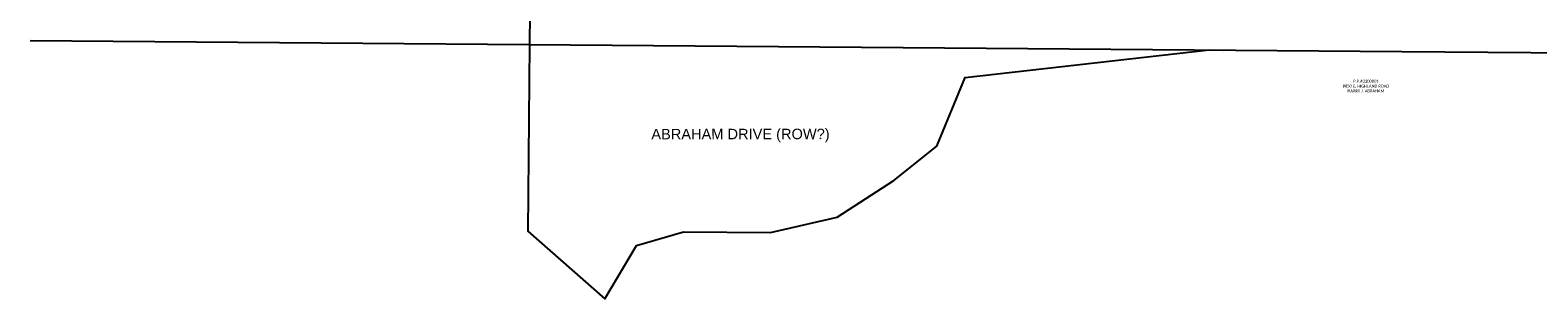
# Model space of a CAD drawing. Header units: feet. Extents: x 2243518 to 2247958, y 594514 to 598416.
# Tile 1 of 13: x 2243518 to 2244962, y 595984 to 596241. Entities that reach past the tile are written whole.
import ezdxf

# ---------------------------------------------------------------- set-up
doc = ezdxf.new("R2010")
doc.units = ezdxf.units.FT
doc.header["$MEASUREMENT"] = 0
doc.layers.add('0_Mview', color=8, linetype='Continuous', plot=False)
for name, color, linetype in [('DV_X_Property_Line', 7, 'Continuous'), ('DV_X_Text', 7, 'Continuous'), ('RW_X_Fee_RW', 6, 'rwex2')]:
    doc.layers.add(name, color=color, linetype=linetype)
doc.styles.get("Standard").update_dxf_attribs({"font": 'arial.ttf'})
doc.styles.add('Straight-Normal', font='font30.shx', dxfattribs={"height": 0.14})
doc.styles.add('X_Straight_Normal', font='calibril.ttf', dxfattribs={"height": 0.14})
doc.linetypes.add('rwex2', pattern='A,0.85,-0.25,0.85,-0.25,0.85,-0.45,["Ex R/W",Straight-Normal,S=1,R=0,X=-0.36,Y=-0.07],-0.45,0.85,-0.25', length=5.05)

msp = doc.modelspace()

# ---------------------------------------------------------------- linework, layer by layer
at = {"layer": 'DV_X_Property_Line', "flags": 128}
msp.add_lwpolyline([(2243996.6, 596257.3), (2243996.3, 596227.3), (2243994.9, 596048.8), (2244068.6, 595984.2), (2244098.9, 596035.1), (2244143.7, 596048.1), (2244227.1, 596047.5), (2244291, 596062.3), (2244345.3, 596097.2), (2244386.3, 596130), (2244413.6, 596195.7), (2244647.1, 596222.2), (2244661.3, 596222)], dxfattribs=at)
at = {"layer": 'RW_X_Fee_RW', "flags": 128}
msp.add_lwpolyline([(2243518.3, 596231.1), (2244831.6, 596220.7), (2245736.8, 596213.6)], dxfattribs=at)

# ---------------------------------------------------------------- texts
at = {"layer": '0_Mview'}
msp.add_text('ABRAHAM DRIVE (ROW?)', height=10, rotation=0.0624, dxfattribs=at).set_placement((2244113, 596136.6))
at = {"layer": 'DV_X_Text', "insert": (2244797.2, 596193.6), "char_height": 2.8, "width": 71.583, "attachment_point": 2, "style": 'X_Straight_Normal', "bg_fill": 2}
msp.add_mtext('P.P.#3300001\\P#850 E. HIGHLAND ROAD\\PHARRY J. ABRAHAM', dxfattribs=at)

doc.saveas('drawing.dxf')
